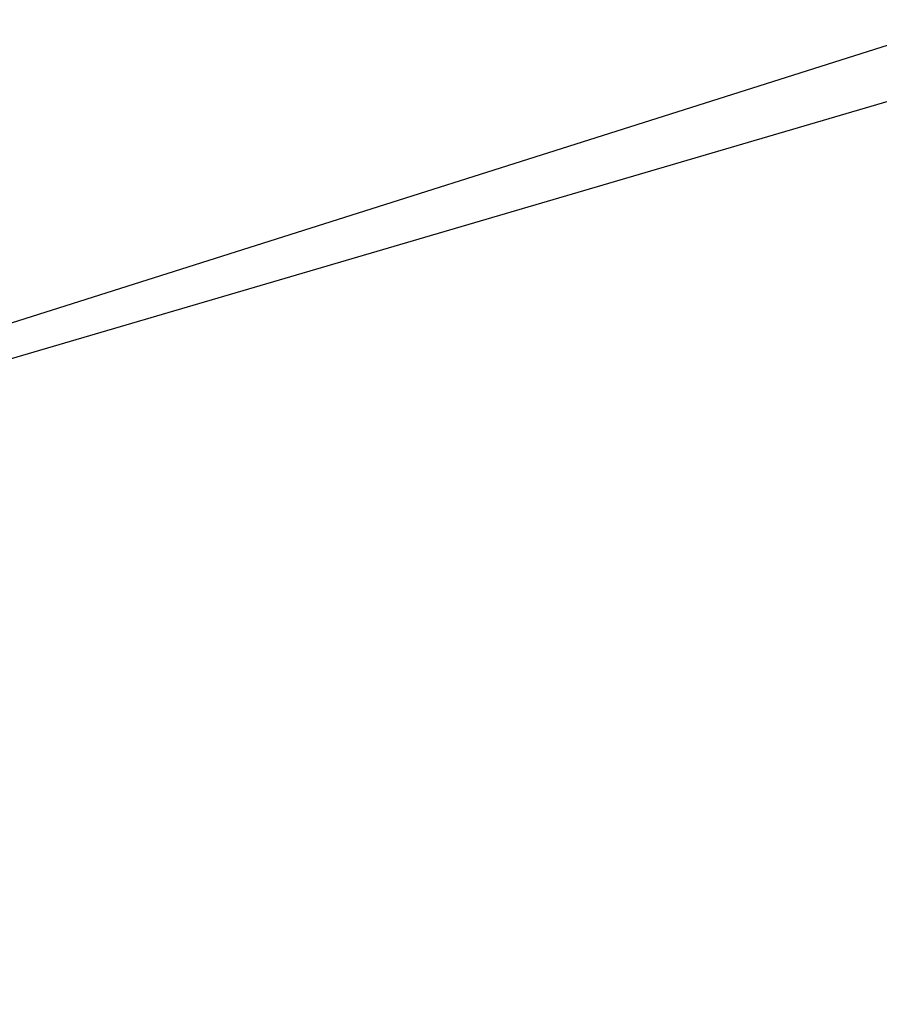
# Model space of a CAD drawing. Header units: millimetres. Extents: x -25 to 235, y -115 to 136.
# Tile 128 of 256: x 2.40331 to 2.41107, y 106.45922 to 106.4681. Entities that reach past the tile are written whole.
import ezdxf

# ---------------------------------------------------------------- set-up
doc = ezdxf.new("R2010")
doc.units = ezdxf.units.MM
doc.header["$LTSCALE"] = 81.481481
for name, color, linetype in [('202', 7, 'CONTINUOUS'), ('203', 7, 'CONTINUOUS'), ('247', 7, 'CONTINUOUS'), ('64', 7, 'CONTINUOUS')]:
    doc.layers.add(name, color=color, linetype=linetype)

msp = doc.modelspace()

# ---------------------------------------------------------------- linework, layer by layer
at = {"layer": '202', "linetype": 'CONTINUOUS'}
msp.add_3dface([(2.3895281, 106.4610165, 5.9019442), (2.418764, 106.3653903, 5.901), (2.3905509, 106.457671, 6.2615027), (2.3895281, 106.4610165, 5.9019442)], dxfattribs=at)
at = {"layer": '203', "linetype": 'CONTINUOUS'}
msp.add_3dface([(2.418764, 106.3653903, 5.901), (2.3895281, 106.4610165, 5.9019442), (2.3771357, 106.4575339, 5.8708542), (2.418764, 106.3653903, 5.901)], dxfattribs=at)
at = {"layer": '247', "color": 7, "linetype": 'CONTINUOUS', "true_color": 0x282828}
for points in [[(2.3524523, 106.4593875, 4.8196331), (2.5049811, 106.5030589, 5.173901), (2.6654396, 106.5537149, 4.9857455), (2.3524523, 106.4593875, 4.8196331)], [(2.3524523, 106.4593875, 4.8196331), (2.6654396, 106.5537149, 4.9857455), (2.5358926, 106.5164996, 4.690303), (2.3524523, 106.4593875, 4.8196331)], [(2.5897294, 106.5244512, 5.6719074), (2.3895281, 106.4610165, 5.9019442), (2.5910412, 106.5201607, 6.1464851), (2.5897294, 106.5244512, 5.6719074)], [(2.5283388, 106.5166125, 4.3706992), (2.3524523, 106.4593875, 4.8196331), (2.5358926, 106.5164996, 4.690303), (2.5283388, 106.5166125, 4.3706992)]]:
    msp.add_3dface(points, dxfattribs=at)
at = {"layer": '64', "linetype": 'CONTINUOUS'}
for points in [[(2.4064917, 106.3290552, 8.5888474), (97.6014727, 135.4566933, 6.7487402), (2.9865108, 106.5070993, 8.5389904), (2.4064917, 106.3290552, 8.5888474)], [(2.4038577, 106.3376315, -7.9091544), (95.1139864, 134.6622075, -9.2826189), (2.9842656, 106.5144181, -7.9590068), (2.4038577, 106.3376315, -7.9091544)]]:
    msp.add_3dface(points, dxfattribs=at)

doc.saveas('drawing.dxf')
